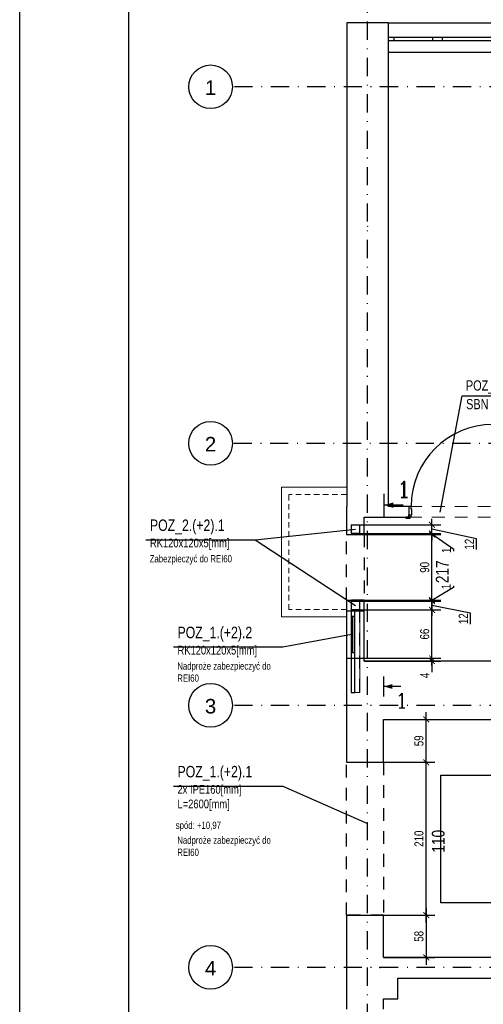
# Model space of a CAD drawing. Header units: metres. Extents: x -2787 to 2213, y 38 to 4347.
# Tile 2 of 14: x -2787 to -2151, y 1427 to 2780. Entities that reach past the tile are written whole.
import ezdxf
from ezdxf.enums import TextEntityAlignment as Align

# ---------------------------------------------------------------- set-up
doc = ezdxf.new("R2010")
doc.units = ezdxf.units.M
doc.header["$LTSCALE"] = 50
doc.header["$MEASUREMENT"] = 0
for name, pattern in [('DASHDOTX2', [1, 0.5, -0.25, 0, -0.25]), ('DO', [1, 0.5, -0.24, 0.02, -0.24]), ('DP', [0.63, 0.35, -0.28]), ('Przer. długie kreski', [0.25, 0.15, -0.1])]:
    doc.linetypes.add(name, pattern=pattern)
for name, color, linetype in [('A_osie', 7, 'Continuous'), ('A_ściany', 7, 'Continuous'), ('BZ_odn', 1, 'Continuous'), ('BZ_osd', 1, 'DO'), ('BZ_ram', 2, 'Continuous'), ('BZ_txc', 1, 'Continuous'), ('BZ_txg', 3, 'Continuous'), ('BZ_txs', 2, 'Continuous'), ('BZ_wym', 1, 'Continuous'), ('K3_konstrukcja do wykonania', 2, 'Continuous'), ('K3_projektowane nadproza', 150, 'DP'), ('k3_projektowane sciany', 2, 'Continuous'), ('k3_sciany istn', 1, 'DP')]:
    doc.layers.add(name, color=color, linetype=linetype)
doc.styles.add('BIKTC', font='bikromsw.shx', dxfattribs={"width": 0.8})
doc.styles.add('BIKTS', font='bikromsw.shx', dxfattribs={"width": 0.8})
doc.styles.add('BIKWYM', font='bikromsw.shx', dxfattribs={"width": 0.8})
doc.styles.add('GENERATED_STYLE_1', font='arial.ttf')
doc.styles.add('ROMANC', font='ROMANC.SHX', dxfattribs={"width": 0.9})
doc.dimstyles.new('BZ_BGR_50', dxfattribs={"dimscale": 0.5, "dimtxt": 25, "dimasz": 1.666667, "dimexe": 0, "dimexo": 0, "dimgap": 0, "dimtad": 0, "dimdec": 1, "dimrnd": 0.5, "dimzin": 9, "dimdsep": 46, "dimtxsty": 'BIKWYM', "dimblk": 'NONE', "dimcen": 0, "dimse1": 1, "dimse2": 1, "dimclrd": 256, "dimclre": 256, "dimclrt": 7, "dimadec": 0, "dimazin": 0, "dimtfac": 0.033333, "dimtdec": 1, "dimtmove": 0, "dimatfit": 3, "dimldrblk": 'NONE', "dimfxl": 1, "dimtvp": 0.8, "dimtolj": 1, "dimarcsym": 0})
doc.dimstyles.new('BZ_KP_50', dxfattribs={"dimscale": 0.5, "dimtxt": 25, "dimasz": 16, "dimexe": 24, "dimexo": 0, "dimgap": 0, "dimtad": 0, "dimdec": 1, "dimrnd": 0.5, "dimzin": 9, "dimdsep": 46, "dimtxsty": 'BIKWYM', "dimblk": 'ARCHTICK', "dimblk1": 'ARCHTICK', "dimblk2": 'WYM-KP', "dimcen": 0, "dimdle": 20, "dimclrd": 256, "dimclre": 256, "dimclrt": 7, "dimadec": 0, "dimazin": 0, "dimtfac": 0.033333, "dimtdec": 1, "dimtmove": 0, "dimatfit": 3, "dimfxl": 1, "dimtvp": 0.8, "dimtfillclr": 256, "dimtolj": 1, "dimarcsym": 0})

# ---------------------------------------------------------------- blocks, each defined once
blk = doc.blocks.new('_None')
blk = doc.blocks.new('_ArchTick')
at = {"color": 0, "linetype": 'ByBlock', "const_width": 0.15}
blk.add_lwpolyline([(-0.5, -0.5), (0.5, 0.5)], dxfattribs=at)
blk = doc.blocks.new('*D243')
at = {"layer": 'BZ_wym', "lineweight": -2}
for p, q in [((-2229.2, 1559.9), (-2229.2, 1481.7)), ((-2288, 1549.9), (-2217.2, 1549.9)), ((-2288, 1491.7), (-2217.2, 1491.7))]:
    blk.add_line(p, q, dxfattribs=at)
at = {"layer": 'Defpoints', "color": 0}
for p in [(-2288, 1549.9), (-2288, 1491.7), (-2229.2, 1491.7)]:
    blk.add_point(p, dxfattribs=at)
at = {"layer": 'BZ_wym', "lineweight": -2, "xscale": 8, "yscale": 8, "zscale": 8}
for p, rotation in [((-2229.2, 1549.9), 90), ((-2229.2, 1491.7), 270)]:
    blk.add_blockref('_ArchTick', p, dxfattribs=dict(at, rotation=rotation))
at = {"layer": 'BZ_wym', "color": 7, "insert": (-2239.2, 1520.8), "char_height": 12.5, "attachment_point": 5, "rotation": 90, "style": 'BIKWYM'}
blk.add_mtext('\\A1;58', dxfattribs=at)
blk = doc.blocks.new('WYM-KP')
blk.add_hatch(color=256).paths.add_polyline_path([(-3, 0, 1), (3, 0, 1)])
blk.add_circle((0, 0), 3)
blk = doc.blocks.new('*D244')
at = {"layer": 'BZ_wym', "lineweight": -2}
for p, q in [((-2288, 1759.9), (-2217.2, 1759.9)), ((-2229.2, 1539.9), (-2229.2, 1769.9)), ((-2288, 1549.9), (-2217.2, 1549.9))]:
    blk.add_line(p, q, dxfattribs=at)
at = {"layer": 'Defpoints', "color": 0}
for p in [(-2288, 1759.9), (-2229.2, 1759.9), (-2288, 1549.9)]:
    blk.add_point(p, dxfattribs=at)
at = {"layer": 'BZ_wym', "lineweight": -2, "xscale": 8, "yscale": 8, "zscale": 8}
for p, rotation in [((-2229.2, 1759.9), 90), ((-2229.2, 1549.9), 270)]:
    blk.add_blockref('_ArchTick', p, dxfattribs=dict(at, rotation=rotation))
at = {"layer": 'BZ_wym', "color": 7, "insert": (-2239.2, 1654.9), "char_height": 12.5, "attachment_point": 5, "rotation": 90, "style": 'BIKWYM'}
blk.add_mtext('\\A1;210', dxfattribs=at)
blk = doc.blocks.new('*D245')
at = {"layer": 'BZ_wym', "lineweight": -2}
for p, q in [((-2229.2, 1749.9), (-2229.2, 1828.9)), ((-2270, 1818.9), (-2217.2, 1818.9)), ((-2288, 1759.9), (-2217.2, 1759.9))]:
    blk.add_line(p, q, dxfattribs=at)
at = {"layer": 'Defpoints', "color": 0}
for p in [(-2270, 1818.9), (-2229.2, 1818.9), (-2288, 1759.9)]:
    blk.add_point(p, dxfattribs=at)
at = {"layer": 'BZ_wym', "lineweight": -2, "xscale": 8, "yscale": 8, "zscale": 8}
for p, rotation in [((-2229.2, 1818.9), 90), ((-2229.2, 1759.9), 270)]:
    blk.add_blockref('_ArchTick', p, dxfattribs=dict(at, rotation=rotation))
at = {"layer": 'BZ_wym', "color": 7, "insert": (-2239.2, 1789.4), "char_height": 12.5, "attachment_point": 5, "rotation": 90, "style": 'BIKWYM'}
blk.add_mtext('\\A1;59', dxfattribs=at)
blk = doc.blocks.new('ST2')
blk.add_line((13.77, 0), (0, 0))
blk.add_solid([(6.84, -1.95), (6.84, 1.95), (0, 0)])
blk = doc.blocks.new('eprzv')
blk.add_line((47.9, 0), (-47.9, 0))
at = {"xscale": 6, "yscale": 6, "zscale": 6, "rotation": 270}
blk.add_blockref('ST2', (0, 0), dxfattribs=at)
at = {"style": 'ROMANC'}
blk.add_attdef('PRZ', text='', height=70, rotation=270, dxfattribs=at).set_placement((32.1, -86), align=Align.CENTER)
blk = doc.blocks.new('*D258')
at = {"layer": 'BZ_wym', "lineweight": -2}
for p, q in [((-2221.3, 1902.8), (-2221.3, 1910.8)), ((-2314.5, 1902.8), (-2209.3, 1902.8)), ((-2314.5, 1898.9), (-2209.3, 1898.9)), ((-2221.3, 1902.8), (-2221.3, 1898.9)), ((-2221.3, 1898.9), (-2221.3, 1883.8))]:
    blk.add_line(p, q, dxfattribs=at)
at = {"layer": 'Defpoints', "color": 0}
for p in [(-2314.5, 1902.8), (-2314.5, 1898.9), (-2221.3, 1898.9)]:
    blk.add_point(p, dxfattribs=at)
at = {"layer": 'BZ_wym', "lineweight": -2, "xscale": 8, "yscale": 8, "zscale": 8}
for p, rotation in [((-2221.3, 1902.8), 270), ((-2221.3, 1898.9), 90)]:
    blk.add_blockref('_ArchTick', p, dxfattribs=dict(at, rotation=rotation))
at = {"layer": 'BZ_wym', "color": 7, "insert": (-2231.3, 1879.3), "char_height": 12.5, "attachment_point": 5, "rotation": 90, "style": 'BIKWYM'}
blk.add_mtext('\\A1;4', dxfattribs=at)
blk = doc.blocks.new('*D259')
at = {"layer": 'BZ_wym', "lineweight": -2}
for p, q in [((-2221.3, 1892.8), (-2221.3, 1979.3)), ((-2320.5, 1969.3), (-2209.3, 1969.3)), ((-2314.5, 1902.8), (-2209.3, 1902.8))]:
    blk.add_line(p, q, dxfattribs=at)
at = {"layer": 'Defpoints', "color": 0}
for p in [(-2320.5, 1969.3), (-2221.3, 1969.3), (-2314.5, 1902.8)]:
    blk.add_point(p, dxfattribs=at)
at = {"layer": 'BZ_wym', "lineweight": -2, "xscale": 8, "yscale": 8, "zscale": 8}
for p, rotation in [((-2221.3, 1969.3), 90), ((-2221.3, 1902.8), 270)]:
    blk.add_blockref('_ArchTick', p, dxfattribs=dict(at, rotation=rotation))
at = {"layer": 'BZ_wym', "color": 7, "insert": (-2231.3, 1936.1), "char_height": 12.5, "attachment_point": 5, "rotation": 90, "style": 'BIKWYM'}
blk.add_mtext('\\A1;66', dxfattribs=at)
blk = doc.blocks.new('*D260')
at = {"layer": 'BZ_wym', "lineweight": -2}
for p, q in [((-2221.3, 1981.3), (-2221.3, 1989.3)), ((-2320.5, 1981.3), (-2209.3, 1981.3)), ((-2221.3, 1981.3), (-2221.3, 1969.3)), ((-2168.3, 1964.6), (-2221.3, 1975.3)), ((-2320.5, 1969.3), (-2209.3, 1969.3)), ((-2221.3, 1969.3), (-2221.3, 1961.3)), ((-2168.3, 1949.8), (-2168.3, 1964.6))]:
    blk.add_line(p, q, dxfattribs=at)
at = {"layer": 'Defpoints', "color": 0}
for p in [(-2320.5, 1981.3), (-2320.5, 1969.3), (-2221.3, 1969.3)]:
    blk.add_point(p, dxfattribs=at)
at = {"layer": 'BZ_wym', "lineweight": -2, "xscale": 8, "yscale": 8, "zscale": 8}
for p, rotation in [((-2221.3, 1981.3), 270), ((-2221.3, 1969.3), 90)]:
    blk.add_blockref('_ArchTick', p, dxfattribs=dict(at, rotation=rotation))
at = {"layer": 'BZ_wym', "color": 7, "insert": (-2178.3, 1957.2), "char_height": 12.5, "attachment_point": 5, "rotation": 90, "style": 'BIKWYM'}
blk.add_mtext('\\A1;12', dxfattribs=at)
blk = doc.blocks.new('*D261')
at = {"layer": 'BZ_wym', "lineweight": -2}
for p, q in [((-2191.9, 2002.6), (-2191.9, 2000.2)), ((-2191.9, 2000.2), (-2221.3, 1982.1)), ((-2221.3, 1982.8), (-2221.3, 1990.8)), ((-2320.5, 1981.3), (-2209.3, 1981.3)), ((-2314.5, 1982.8), (-2209.3, 1982.8)), ((-2221.3, 1981.3), (-2221.3, 1982.8)), ((-2221.3, 1981.3), (-2221.3, 1973.3))]:
    blk.add_line(p, q, dxfattribs=at)
at = {"layer": 'Defpoints', "color": 0}
for p in [(-2320.5, 1981.3), (-2314.5, 1982.8), (-2221.3, 1982.8)]:
    blk.add_point(p, dxfattribs=at)
at = {"layer": 'BZ_wym', "lineweight": -2, "xscale": 8, "yscale": 8, "zscale": 8}
for p, rotation in [((-2221.3, 1982.8), 270), ((-2221.3, 1981.3), 90)]:
    blk.add_blockref('_ArchTick', p, dxfattribs=dict(at, rotation=rotation))
at = {"layer": 'BZ_wym', "color": 7, "insert": (-2201.9, 2001.4), "char_height": 12.5, "attachment_point": 5, "rotation": 90, "style": 'BIKWYM'}
blk.add_mtext('\\A1;1', dxfattribs=at)
blk = doc.blocks.new('*D262')
at = {"layer": 'BZ_wym', "lineweight": -2}
for p, q in [((-2314.5, 2072.8), (-2209.3, 2072.8)), ((-2221.3, 1972.8), (-2221.3, 2082.8)), ((-2314.5, 1982.8), (-2209.3, 1982.8))]:
    blk.add_line(p, q, dxfattribs=at)
at = {"layer": 'Defpoints', "color": 0}
for p in [(-2314.5, 2072.8), (-2221.3, 2072.8), (-2314.5, 1982.8)]:
    blk.add_point(p, dxfattribs=at)
at = {"layer": 'BZ_wym', "lineweight": -2, "xscale": 8, "yscale": 8, "zscale": 8}
for p, rotation in [((-2221.3, 2072.8), 90), ((-2221.3, 1982.8), 270)]:
    blk.add_blockref('_ArchTick', p, dxfattribs=dict(at, rotation=rotation))
at = {"layer": 'BZ_wym', "color": 7, "insert": (-2231.3, 2027.8), "char_height": 12.5, "attachment_point": 5, "rotation": 90, "style": 'BIKWYM'}
blk.add_mtext('\\A1;90', dxfattribs=at)
blk = doc.blocks.new('*D263')
at = {"layer": 'BZ_wym', "lineweight": -2}
for p, q in [((-2320.5, 2074.3), (-2209.3, 2074.3)), ((-2314.5, 2072.8), (-2209.3, 2072.8)), ((-2221.3, 2074.3), (-2221.3, 2082.3)), ((-2221.3, 2074.3), (-2221.3, 2072.8)), ((-2191.5, 2052.3), (-2221.3, 2073.6)), ((-2221.3, 2072.8), (-2221.3, 2064.8)), ((-2191.5, 2049.9), (-2191.5, 2052.3))]:
    blk.add_line(p, q, dxfattribs=at)
at = {"layer": 'Defpoints', "color": 0}
for p in [(-2320.5, 2074.3), (-2314.5, 2072.8), (-2221.3, 2072.8)]:
    blk.add_point(p, dxfattribs=at)
at = {"layer": 'BZ_wym', "lineweight": -2, "xscale": 8, "yscale": 8, "zscale": 8}
for p, rotation in [((-2221.3, 2074.3), 270), ((-2221.3, 2072.8), 90)]:
    blk.add_blockref('_ArchTick', p, dxfattribs=dict(at, rotation=rotation))
at = {"layer": 'BZ_wym', "color": 7, "insert": (-2201.5, 2051.1), "char_height": 12.5, "attachment_point": 5, "rotation": 90, "style": 'BIKWYM'}
blk.add_mtext('\\A1;1', dxfattribs=at)
blk = doc.blocks.new('*D264')
at = {"layer": 'BZ_wym', "lineweight": -2}
for p, q in [((-2320.5, 2086.3), (-2209.3, 2086.3)), ((-2221.3, 2086.3), (-2221.3, 2094.3)), ((-2221.3, 2074.3), (-2221.3, 2086.3)), ((-2320.5, 2074.3), (-2209.3, 2074.3)), ((-2160.1, 2067), (-2221.3, 2080.3)), ((-2221.3, 2074.3), (-2221.3, 2066.3)), ((-2160.1, 2052.2), (-2160.1, 2067))]:
    blk.add_line(p, q, dxfattribs=at)
at = {"layer": 'Defpoints', "color": 0}
for p in [(-2320.5, 2086.3), (-2221.3, 2086.3), (-2320.5, 2074.3)]:
    blk.add_point(p, dxfattribs=at)
at = {"layer": 'BZ_wym', "lineweight": -2, "xscale": 8, "yscale": 8, "zscale": 8}
for p, rotation in [((-2221.3, 2086.3), 270), ((-2221.3, 2074.3), 90)]:
    blk.add_blockref('_ArchTick', p, dxfattribs=dict(at, rotation=rotation))
at = {"layer": 'BZ_wym', "color": 7, "insert": (-2170.1, 2059.6), "char_height": 12.5, "attachment_point": 5, "rotation": 90, "style": 'BIKWYM'}
blk.add_mtext('\\A1;12', dxfattribs=at)

msp = doc.modelspace()

# ---------------------------------------------------------------- linework, layer by layer
at = {"layer": 'A_osie', "color": 18, "linetype": 'DASHDOTX2', "lineweight": 5}
for p in [(-2292.78, 2688.11), (-2292.78, 2688.11), (-2309.73, 2496.31), (-2309.73, 2496.31), (-2292.78, 2198.11), (-2292.78, 2198.11), (-2292.78, 1838.11), (-2292.78, 1838.11)]:
    msp.add_point(p, dxfattribs=at)
at = {"layer": 'A_ściany', "color": 1, "linetype": 'Continuous', "lineweight": 13}
for p, q in [((-2338.45, 2137.81), (-2428.05, 2137.81)), ((-2428.05, 1959.81), (-2428.05, 2137.81)), ((-2338.45, 1959.81), (-2428.05, 1959.81))]:
    msp.add_line(p, q, dxfattribs=at)
at = {"layer": 'A_ściany', "color": 1, "linetype": 'Przer. długie kreski', "lineweight": 13}
for p, q in [((-2338.45, 2127.81), (-2418.05, 2127.81)), ((-2418.05, 1969.81), (-2418.05, 2127.81)), ((-2338.45, 1969.81), (-2418.05, 1969.81))]:
    msp.add_line(p, q, dxfattribs=at)
at = {"layer": 'BZ_osd'}
for p, q in [((-2309.73, 752.79), (-2309.73, 2875.21)), ((1432.45, 2688.11), (-2495.29, 2688.11)), ((1431.44, 2198.11), (-2495.29, 2198.11)), ((1432.45, 1838.11), (-2495.29, 1838.11)), ((1432.45, 1478.11), (-2495.29, 1478.11))]:
    msp.add_line(p, q, dxfattribs=at)
at = {"layer": 'BZ_osd', "color": 7, "linetype": 'Continuous'}
for centre in [(-2525.29, 2688.11), (-2525.29, 2198.11), (-2525.29, 1838.11), (-2525.29, 1478.11)]:
    msp.add_circle(centre, 30, dxfattribs=at)
at = {"layer": 'BZ_ram', "color": 1}
msp.add_lwpolyline([(-2787.32, 92.45), (-2787.32, 4292.45), (2212.68, 4292.45), (2212.68, 92.45)], close=True, dxfattribs=at)
at = {"layer": 'BZ_ram'}
msp.add_lwpolyline([(-2637.32, 117.45), (-2637.32, 4267.45), (2187.68, 4267.45), (2187.68, 117.45)], close=True, dxfattribs=at)
at = {"layer": 'BZ_txc'}
msp.add_line((-2463.87, 2065.78), (-2326.45, 1975.31), dxfattribs=at)
for points in [[(-2614.22, 2065.78), (-2463.87, 2065.78), (-2326.45, 2080.31)], [(-2576.39, 1918.43), (-2426.04, 1918.43), (-2331.95, 1936.06)], [(-2576.39, 1727.17), (-2426.04, 1727.17), (-2309.73, 1675.69)]]:
    msp.add_lwpolyline(points, dxfattribs=at)
at = {"layer": 'K3_konstrukcja do wykonania', "linetype": 'Continuous', "lineweight": 13}
for points in [[(-2332.45, 2074.31), (-2332.45, 2086.31), (-2320.45, 2086.31), (-2320.45, 2074.31), (-2332.45, 2074.31)], [(-2332.45, 1981.31), (-2332.45, 1969.31), (-2320.45, 1969.31), (-2320.45, 1981.31), (-2332.45, 1981.31)], [(-2320.45, 1969.31), (-2320.45, 1855.61), (-2332.45, 1855.61), (-2332.45, 1969.31), (-2320.45, 1969.31)]]:
    msp.add_lwpolyline(points, dxfattribs=at)
for points in [[(-2331.85, 2074.91), (-2331.85, 2085.71), (-2321.05, 2085.71), (-2321.05, 2074.91)], [(-2331.85, 1980.71), (-2331.85, 1969.91), (-2321.05, 1969.91), (-2321.05, 1980.71)]]:
    msp.add_lwpolyline(points, close=True, dxfattribs=at)
at = {"layer": 'K3_konstrukcja do wykonania', "linetype": 'DP', "lineweight": 13}
for points in [[(-2331.95, 1969.31), (-2331.95, 1855.61)], [(-2320.95, 1969.31), (-2320.95, 1855.61)]]:
    msp.add_lwpolyline(points, dxfattribs=at)
at = {"layer": 'K3_projektowane nadproza', "linetype": 'DP'}
for points in [[(-2338.45, 2072.81), (-2314.45, 2072.81), (-2314.45, 1982.81), (-2338.45, 1982.81)], [(-2338.45, 1759.91), (-2287.98, 1759.91), (-2287.98, 1549.91), (-2338.45, 1549.91)]]:
    msp.add_lwpolyline(points, close=True, dxfattribs=at)
at = {"layer": 'k3_projektowane sciany', "linetype": 'DP', "lineweight": 5}
for p, q in [((-2252.88, 2111.61), (-2134.88, 2111.61)), ((-2252.88, 2096.61), (-2134.88, 2096.61))]:
    msp.add_line(p, q, dxfattribs=at)
at = {"layer": 'k3_sciany istn', "linetype": 'Continuous'}
for p, q in [((-2281.38, 2776.21), (-2281.38, 2756.21)), ((-2281.38, 2776.21), (-1997.68, 2776.21)), ((-2281.38, 2756.21), (-2281.38, 2751.21)), ((-2281.38, 2756.21), (-2273.88, 2756.21)), ((-2281.38, 2756.21), (-2281.38, 2751.21)), ((-2281.38, 2751.21), (-2281.38, 2735.71)), ((-2273.88, 2751.21), (-2281.38, 2751.21)), ((-2273.88, 2756.21), (-2273.88, 2751.21)), ((-2273.88, 2756.21), (-2220.18, 2756.21)), ((-2220.18, 2751.21), (-2273.88, 2751.21)), ((-2220.18, 2751.21), (-2220.18, 2756.21)), ((-2220.18, 2756.21), (-2213.68, 2756.21)), ((-2213.68, 2751.21), (-2220.18, 2751.21)), ((-2213.68, 2756.21), (-2207.18, 2756.21)), ((-2207.18, 2751.21), (-2213.68, 2751.21)), ((-2207.18, 2756.21), (-2207.18, 2751.21)), ((-2207.18, 2756.21), (-2112.18, 2756.21)), ((-2112.18, 2751.21), (-2207.18, 2751.21)), ((-2281.38, 2735.71), (-1997.68, 2735.71)), ((-2252.88, 2111.61), (-2252.88, 2100.11)), ((-2250.08, 2111.61), (-2252.88, 2111.61)), ((-2252.88, 2111.61), (-2252.88, 2100.11)), ((-2252.88, 2111.61), (-2252.88, 2100.11)), ((-2250.08, 2107.61), (-2250.08, 2111.61)), ((-2252.88, 2100.11), (-2252.88, 2096.61)), ((-2252.88, 2096.61), (-2252.88, 2100.11)), ((-2252.88, 2100.11), (-2250.38, 2100.11)), ((-2252.88, 2100.11), (-2248.88, 2100.11)), ((-2252.88, 2100.11), (-2252.88, 2096.61)), ((-2250.38, 2100.11), (-2250.38, 2096.61)), ((-2248.88, 2107.61), (-2250.08, 2107.61)), ((-2248.88, 2100.11), (-2248.88, 2107.61)), ((-2252.88, 2096.61), (-2256.58, 2096.61)), ((-2256.58, 2094.71), (-2256.58, 2096.61)), ((-2256.58, 2096.61), (-2251.58, 2096.61)), ((-2252.88, 2096.61), (-2256.58, 2096.61)), ((-2251.58, 2094.71), (-2256.58, 2094.71)), ((-2250.38, 2096.61), (-2252.88, 2096.61)), ((-2251.58, 2096.61), (-2251.58, 2094.71)), ((-2338.45, 2072.81), (-2314.45, 2072.81)), ((-2338.45, 1982.81), (-2314.45, 1982.81)), ((-2338.45, 1967.81), (-2314.45, 1967.81)), ((-2338.45, 1967.81), (-2338.45, 1902.81)), ((-2327.45, 1967.81), (-2332.45, 1967.81)), ((-2332.45, 1967.81), (-2332.45, 1855.61)), ((-2327.45, 1855.61), (-2327.45, 1967.81)), ((-2314.45, 1902.81), (-2314.45, 1967.81)), ((-2327.45, 1960.31), (-2332.45, 1960.31)), ((-2329.95, 1910.31), (-2329.95, 1960.31)), ((-2327.45, 1910.31), (-2332.45, 1910.31)), ((-2338.45, 1902.81), (-2314.45, 1902.81)), ((-2332.45, 1855.61), (-2327.45, 1855.61)), ((-2338.45, 1759.91), (-2287.98, 1759.91)), ((-2208.98, 1566.91), (-2208.98, 1742.41)), ((-2208.98, 1742.41), (-1727.98, 1742.41)), ((-1998.97, 1566.91), (-2208.98, 1566.91)), ((-2338.45, 1549.91), (-2287.98, 1549.91))]:
    msp.add_line(p, q, dxfattribs=at)
at = {"layer": 'k3_sciany istn', "linetype": 'Continuous', "flags": 128}
for points in [[(-2338.05, 2776.21), (-2338.05, 2111.61)], [(-2281.38, 2776.21), (-2338.05, 2776.21)], [(-2280.98, 2111.61), (-2280.98, 2735.71)], [(-2338.45, 2111.61), (-2338.45, 2072.81)], [(-2252.88, 2111.61), (-2280.98, 2111.61)], [(-2314.45, 2072.81), (-2314.45, 2096.61)], [(-2314.45, 2096.61), (-2252.88, 2096.61)], [(-2338.45, 1982.81), (-2338.45, 1967.81)], [(-2314.45, 1967.81), (-2314.45, 1982.81)], [(-2338.45, 1902.81), (-2338.45, 1898.91)], [(-2338.45, 1898.91), (-2338.45, 1759.91)], [(-2314.45, 1898.91), (-2314.45, 1902.81)], [(-1836.38, 1898.91), (-2314.45, 1898.91)], [(-2287.98, 1818.91), (-1836.38, 1818.91)], [(-2287.98, 1759.91), (-2287.98, 1818.91)], [(-2338.45, 1549.91), (-2338.45, 1420.61)], [(-2287.98, 1491.71), (-2287.98, 1549.91)], [(-2267.98, 1491.71), (-2287.98, 1491.71)], [(-1936.98, 1491.71), (-2267.98, 1491.71)], [(-2267.98, 1463.21), (-1936.98, 1463.21)], [(-2267.98, 1434.71), (-2267.98, 1463.21)], [(-2287.98, 1420.61), (-2287.98, 1434.71)], [(-2287.98, 1434.71), (-2267.98, 1434.71)]]:
    msp.add_lwpolyline(points, dxfattribs=at)
at = {"layer": 'k3_sciany istn', "linetype": 'Continuous'}
msp.add_arc((-2137.68, 2111.61), 112.4, 90, 180, dxfattribs=at)
msp.add_point((-2292.78, 1478.11), dxfattribs=at)
msp.add_point((-2292.78, 1478.11), dxfattribs=at)

# ---------------------------------------------------------------- block references
at = {"layer": 'BZ_txg', "xscale": 0.3214285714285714, "yscale": 0.3214285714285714, "zscale": 0.3214285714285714, "rotation": 90}
msp.add_blockref('eprzv', (-2287.46, 2113.24), dxfattribs=at).add_auto_attribs({'PRZ': '1'})
at = {"layer": 'BZ_txg'}
ref = msp.add_blockref('eprzv', (-2287.46, 1864.1), dxfattribs=dict(at, xscale=-0.2857142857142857, yscale=0.2857142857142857, zscale=0.2857142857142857, rotation=90))
ref.add_attrib('PRZ', '1', dxfattribs={"layer": '0', "height": 20, "style": 'ROMANC'}).set_placement((-2262.89, 1834.92), align=Align.CENTER)

# ---------------------------------------------------------------- texts
at = {"layer": 'BZ_osd', "color": 7, "linetype": 'Continuous', "style": 'GENERATED_STYLE_1'}
for tag, text, p in [('1', '1', (-2525.29, 2686.97)), ('2', '2', (-2525.29, 2196.97)), ('3', '1', (-2525.29, 1836.97)), ('4', '1', (-2525.29, 1476.97))]:
    msp.add_attdef(tag, text=text, height=20, dxfattribs=at).set_placement(p, align=Align.MIDDLE_CENTER)
at = {"layer": 'BZ_txc', "style": 'BIKTC', "width": 0.8}
msp.add_text('spód: +10,97', height=10, dxfattribs=at).set_placement((-2573.15, 1668.32))
at = {"layer": 'BZ_txc', "char_height": 10, "width": 149.4889, "attachment_point": 1, "style": 'BIKTC'}
for s, insert in [('Zabezpieczyć do REI60', (-2608.87, 2044.62)), ('Nadproże zabezpieczyć do REI60', (-2571.04, 1897.28)), ('Nadproże zabezpieczyć do REI60', (-2571.04, 1657.9))]:
    msp.add_mtext(s, dxfattribs=dict(at, insert=insert))
at = {"layer": 'BZ_txs', "style": 'BIKTS', "width": 0.8}
for s, p in [('POZ_4.(+2).2', (-2174.74, 2270.69)), ('SBN 120x120', (-2174.48, 2245.08))]:
    msp.add_text(s, height=14, dxfattribs=at).set_placement(p)
for s, p in [('217', (-2198.51, 2006.06)), ('110', (-2203.99, 1635.78))]:
    msp.add_text(s, height=17.5, rotation=90, dxfattribs=at).set_placement(p)
at = {"layer": 'BZ_txs', "char_height": 15.75, "width": 244.3375, "attachment_point": 1, "style": 'BIKTS'}
for s, insert in [('POZ_2.(+2).1^J{\\H0.7619x;RK120x120x5[mm]}', (-2608.5, 2093.54)), ('POZ_1.(+2).2^J{\\H0.7619x;RK120x120x5[mm]}', (-2570.67, 1946.2)), ('POZ_1.(+2).1^J{\\H0.7619x;2x IPE160[mm]^JL=2600[mm]}', (-2570.67, 1754.93))]:
    msp.add_mtext(s, dxfattribs=dict(at, insert=insert))

# ---------------------------------------------------------------- dimensions: what is measured, and where the dimension line sits
at = {"layer": 'BZ_wym'}
for base, p1, p2, picture, middle in [((-2221.26, 2086.31), (-2320.45, 2074.31), (-2320.45, 2086.31), '*D264', (-2160.06, 2067)), ((-2221.25728518, 2072.81471214), (-2320.4526084, 2074.31471214), (-2314.4526084, 2072.81471214), '*D263', (-2191.5075833, 2052.31340604)), ((-2221.25728518, 1982.81471214), (-2320.4526084, 1981.31471214), (-2314.4526084, 1982.81471214), '*D261', (-2191.87550784, 2000.20456104)), ((-2221.26, 1969.31), (-2320.45, 1981.31), (-2320.45, 1969.31), '*D260', (-2168.32, 1964.61))]:
    dim = msp.add_linear_dim(base=base, p1=p1, p2=p2, angle=90, dimstyle='BZ_KP_50', override={"dimdec": 0, "dimrnd": 1, "dimtmove": 1, "dimatfit": 1}, dxfattribs=at)
    dim.commit()
    dim.dimension.update_dxf_attribs({"geometry": picture, "text_midpoint": middle, "dimtype": 160})
for base, p1, p2, picture, middle in [((-2221.26, 2072.81), (-2314.45, 1982.81), (-2314.45, 2072.81), '*D262', (-2231.26, 2027.81)), ((-2221.25728518, 1969.31471214), (-2314.4526084, 1902.81471214), (-2320.4526084, 1969.31471214), '*D259', (-2231.25728518, 1936.06471214)), ((-2221.26, 1898.91), (-2314.45, 1902.81), (-2314.45, 1898.91), '*D258', (-2231.26, 1879.34)), ((-2229.2, 1818.91), (-2287.98, 1759.91), (-2270.03, 1818.91), '*D245', (-2239.2, 1789.41)), ((-2229.2, 1759.91), (-2287.98, 1549.91), (-2287.98, 1759.91), '*D244', (-2239.2, 1654.91)), ((-2229.2, 1491.71), (-2287.98, 1549.91), (-2287.98, 1491.71), '*D243', (-2239.2, 1520.81))]:
    dim = msp.add_linear_dim(base=base, p1=p1, p2=p2, angle=90, dimstyle='BZ_KP_50', override={"dimdec": 0, "dimrnd": 1, "dimatfit": 1}, dxfattribs=at)
    dim.commit()
    dim.dimension.update_dxf_attribs({"geometry": picture, "text_midpoint": middle})

# ---------------------------------------------------------------- leaders
at = {"layer": 'BZ_odn'}
msp.add_leader([(-2210.08, 2103.38), (-2179.83, 2263.28), (-2032, 2263.28)], dimstyle='BZ_BGR_50', dxfattribs=at)

doc.saveas('drawing.dxf')
